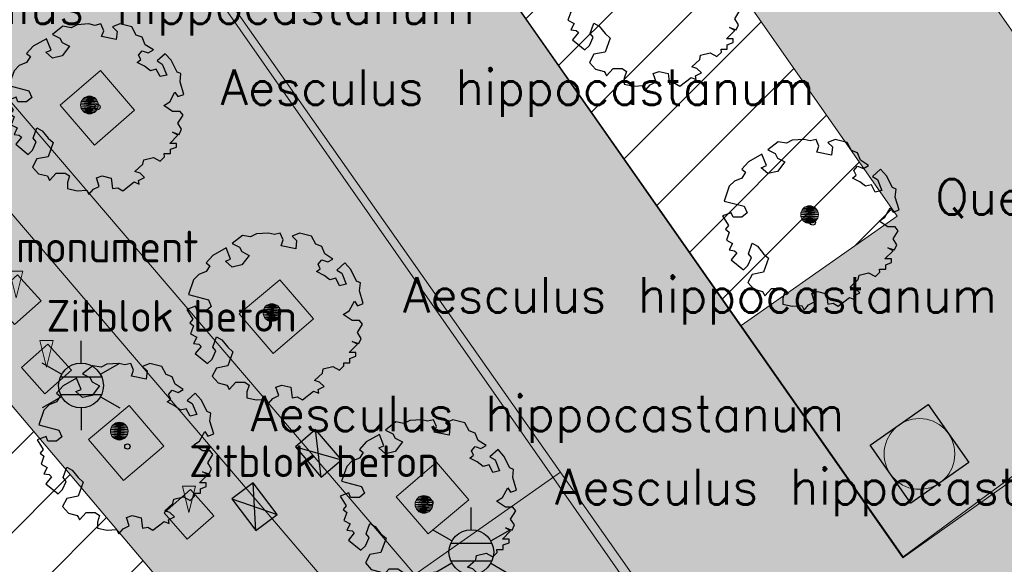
# Model space of a CAD drawing. Header units: metres. Extents: x 102852 to 107197, y 385458 to 392889.
# Tile 17 of 50: x 106742 to 106769, y 392627 to 392642. Entities that reach past the tile are written whole.
import ezdxf
from ezdxf.enums import TextEntityAlignment as Align

# ---------------------------------------------------------------- set-up
doc = ezdxf.new("R2010")
doc.units = ezdxf.units.M
for name, color, linetype, lineweight in [('0-BEBOUWING', 7, 'Continuous', 30), ('0-GRAS OM SPORTVELDEN', 2, 'Continuous', 30), ('0-VERHARDING', 5, 'Continuous', 30), ('B-WE-GR-BOOM-S', 90, 'Continuous', 30), ('B-WE-GR-GROND-S', 32, 'Continuous', 30), ('B-WE-IE-GEBOUW-G', 10, 'Continuous', 0), ('B-WE-IE-OV-LICHTMAST-S', 40, 'Continuous', 30), ('B-WE-OG-TOPOGRAFIE_BEBOUWING-G', 8, 'Continuous', 13), ('B-WE-RI-HWA_KOLK_STRAATKOLK-S', 150, 'Continuous', 30), ('B-WE-RI-INSPECTIEPUT_ALGEMEEN-S', 7, 'Continuous', 30), ('B-WE-VH-KANTVERHARDING-G', 60, 'Continuous', 13), ('B-WE-VH-MATERIAALGRENS-G', 31, 'Continuous', 13), ('Bomen', 84, 'Continuous', 0), ('Boomsoort', 10, 'Continuous', 0), ('X-XX-AL-TEKST_ALGEMEEN-T', 1, 'Continuous', 13), ('X-XX-AL-VERWIJZING-S', 7, 'Continuous', 30)]:
    doc.layers.add(name, color=color, linetype=linetype, lineweight=lineweight)
doc.styles.add('NLCS-ISO', font='NLCS-ISO.ttf')
doc.styles.add('NLCS-ISO-M200-T25', font='NLCS-ISO.ttf', dxfattribs={"height": 0.5})
doc.styles.add('Style-txt', font='txt.shx')

# ---------------------------------------------------------------- blocks, each defined once
blk = doc.blocks.new('kadata_3')
at = {"layer": 'B-WE-OG-TOPOGRAFIE_BEBOUWING-G', "flags": 128}
for points in [[(106761.945, 392633.723), (106746.916, 392655.197)], [(106741.201, 392651.541), (106755.886, 392630.527)], [(106782.373, 392638.334), (106766.56, 392627.129)], [(106766.56, 392627.129), (106761.945, 392633.723)], [(106755.886, 392630.527), (106760.692, 392623.651), (106757.764, 392621.556), (106758.405, 392620.666), (106752.972, 392616.771), (106761.392, 392605.031)]]:
    blk.add_lwpolyline(points, dxfattribs=at)
blk = doc.blocks.new('opmerking')
at = {"layer": 'X-XX-AL-TEKST_ALGEMEEN-T'}
for p, q in [((-0.375, 1.5), (0, 0)), ((0.375, 1.5), (-0.375, 1.5)), ((0.375, 1.5), (0, 0))]:
    blk.add_line(p, q, dxfattribs=at)
blk = doc.blocks.new('opmerkingen_6')
at = {"layer": 'B-WE-GR-GROND-S'}
blk.add_blockref('opmerking', (0, 0), dxfattribs=at)
at = {"layer": 'X-XX-AL-TEKST_ALGEMEEN-T', "color": 7, "style": 'NLCS-ISO-M200-T25'}
blk.add_attdef('OPMERKINGEN', (0, 0), '', height=1.8, dxfattribs=at)
blk = doc.blocks.new('B-SIE-WEG_LICHTMAST-SO_8')
at = {"ltscale": 0.1}
for p, q in [((0, 1.266), (0, 2.531)), ((-1.096, 0.633), (-2.192, 1.266)), ((1.096, 0.633), (2.192, 1.266)), ((-1.096, -0.633), (-2.192, -1.266)), ((1.096, -0.633), (2.192, -1.266)), ((0, -1.266), (0, -2.531))]:
    blk.add_line(p, q, dxfattribs=at)
at = {"flags": 128}
for points in [[(-1.163, 0.5), (1.163, 0.5)], [(-1.163, -0.5), (1.163, -0.5)]]:
    blk.add_lwpolyline(points, dxfattribs=at)
at = {"ltscale": 0.1}
blk.add_circle((0, 0), 1.266, dxfattribs=at)
at = {"style": 'NLCS-ISO'}
blk.add_attdef('TYPE', text='', height=1.8, dxfattribs=at).set_placement((0, 2.531), align=Align.BOTTOM_CENTER)
blk = doc.blocks.new('SGR-BOOM_06_11')
at = {"linetype": 'Continuous', "flags": 128}
blk.add_lwpolyline([(2.698, 3.52), (2.53, 3.939), (2.197, 4.064), (1.945, 4.524), (1.273, 4.692), (0.855, 4.524), (1.108, 4.273), (1.064, 3.812), (0.228, 3.98), (0.352, 4.315), (0.184, 4.692), (-0.15, 4.609), (-0.486, 4.692), (-1.155, 4.65), (-1.491, 4.483), (-1.952, 4.565), (-2.539, 4.105), (-2.12, 3.896), (-1.994, 3.644), (-1.575, 3.435), (-1.994, 2.89), (-2.539, 2.766), (-2.915, 3.099), (-2.62, 3.217), (-2.873, 3.855), (-3.628, 3.435), (-4.004, 3.016), (-3.794, 2.848), (-4.004, 2.514), (-4.425, 2.346), (-4.717, 2.054), (-5.01, 1.214), (-3.88, 0.921), (-3.712, 0.544), (-4.004, 0.293), (-4.507, 0.293), (-4.602, 0.556), (-5.093, 0.376), (-4.758, -0.168), (-4.925, -0.377), (-4.717, -0.545), (-4.884, -1.006), (-4.532, -1.182), (-4.717, -1.551), (-4.424, -1.592), (-4.293, -1.707), (-4.619, -2.107), (-3.921, -2.682), (-3.668, -2.431), (-3.46, -1.97), (-3.627, -1.761), (-3.419, -1.174), (-3.124, -1.342), (-2.788, -1.761), (-2.496, -2.01), (-2.788, -2.808), (-3.419, -2.932), (-3.668, -3.394), (-3.333, -3.771), (-2.832, -3.897), (-2.769, -4.022), (-2.706, -4.148), (-2.328, -3.729), (-1.826, -3.729), (-1.575, -3.897), (-1.699, -4.273), (-1.699, -4.609), (-1.154, -4.736), (-0.61, -4.692), (-0.486, -4.945), (-0.233, -4.65), (0.101, -4.483), (-0.059, -4.007), (0.269, -3.896), (0.773, -4.023), (0.856, -4.609), (1.149, -4.565), (1.442, -4.736), (2.071, -4.232), (2.365, -4.356), (2.322, -4.147), (2.657, -3.98), (2.406, -3.728), (2.113, -3.644), (2.574, -3.226), (2.615, -2.975), (3.16, -2.848), (3.538, -3.058), (3.787, -2.807), (3.77, -2.633), (4.123, -2.633), (4.123, -2.387), (4.459, -2.263), (4.459, -2.054), (4.082, -2.054), (4.543, -1.591), (4.25, -1.425), (4.627, -1.55), (4.752, -1.257), (4.543, -0.921), (4.835, -0.461), (4.668, -0.252), (4.25, -0.252), (3.746, 0.085), (4.082, 0.294), (4.375, 0.838), (4.543, 0.589), (4.876, 0.713), (4.667, 1.425), (4.711, 1.886), (4.5, 1.97), (4.164, 2.64), (3.828, 3.013), (3.374, 2.604), (3.663, 2.431), (3.914, 1.802), (3.537, 1.718), (3.327, 2.136), (2.991, 2.054), (2.657, 2.305), (2.238, 2.514), (2.447, 2.682), (2.321, 2.932), (2.53, 3.184), (2.866, 3.059), (3.159, 3.227)], close=True, dxfattribs=at)
blk.add_circle((0, 0), 0.15)
at = {"style": 'NLCS-ISO-M200-T25'}
blk.add_attdef('TYPE', (0, 0), '', height=1.8, dxfattribs=at)
blk = doc.blocks.new('Straatkolk 300x450')
at = {"layer": 'B-WE-RI-HWA_KOLK_STRAATKOLK-S'}
for p, q in [((-1.125, -0.75), (1.125, 0.75)), ((1.125, -0.75), (-1.125, 0.75))]:
    blk.add_line(p, q, dxfattribs=at)
blk.add_3dface([(-1.125, -0.75), (1.125, -0.75), (1.125, 0.75), (-1.125, 0.75)], dxfattribs=at)
blk = doc.blocks.new('B-SRI-PUT_VWA-SO')
at = {"lineweight": 0}
blk.add_circle((0, 0), 2, dxfattribs=at)
blk.add_3dface([(-2, 2), (2, 2), (2, -2), (-2, -2)])
blk.add_3dface([(2, -2), (2, 2), (-2, 2), (-2, -2)], dxfattribs=at)
blk = doc.blocks.new('opmerkingen_6_2')
at = {"layer": 'B-WE-GR-GROND-S'}
blk.add_blockref('opmerking', (0, 0), dxfattribs=at)
at = {"layer": 'X-XX-AL-TEKST_ALGEMEEN-T', "color": 7, "style": 'NLCS-ISO-M200-T25'}
blk.add_attdef('OPMERKINGEN', (0, 0), '', height=1.8, dxfattribs=at)
blk = doc.blocks.new('opmerkingen_6_2_1')
at = {"layer": 'B-WE-GR-GROND-S'}
blk.add_blockref('opmerking', (0, 0), dxfattribs=at)
at = {"layer": 'X-XX-AL-TEKST_ALGEMEEN-T', "color": 7, "style": 'NLCS-ISO-M200-T25'}
blk.add_attdef('OPMERKINGEN', (0, 0), '', height=1.8, dxfattribs=at)
blk = doc.blocks.new('MPOLYGON_113')
at = {"layer": 'Bomen', "flags": 128}
for points in [[(106763.693, 392636.922), (106763.679, 392636.876), (106764.169, 392636.876)], [(106763.716, 392636.966), (106763.693, 392636.922), (106764.155, 392636.922)], [(106763.693, 392636.922), (106764.155, 392636.922), (106764.169, 392636.876)], [(106763.747, 392637.004), (106763.716, 392636.966), (106764.132, 392636.966)], [(106763.716, 392636.966), (106764.132, 392636.966), (106764.155, 392636.922)], [(106763.785, 392637.035), (106763.747, 392637.004), (106764.101, 392637.004)], [(106763.747, 392637.004), (106764.101, 392637.004), (106764.132, 392636.966)], [(106763.828, 392637.058), (106763.785, 392637.035), (106764.063, 392637.035)], [(106763.785, 392637.035), (106764.063, 392637.035), (106764.101, 392637.004)], [(106763.875, 392637.072), (106763.828, 392637.058), (106764.02, 392637.058)], [(106763.828, 392637.058), (106764.02, 392637.058), (106764.063, 392637.035)], [(106763.924, 392637.077), (106763.875, 392637.072), (106763.973, 392637.072)], [(106763.875, 392637.072), (106763.973, 392637.072), (106764.02, 392637.058)], [(106763.679, 392636.876), (106763.674, 392636.827), (106764.174, 392636.827)], [(106763.674, 392636.827), (106763.679, 392636.778), (106764.169, 392636.778)], [(106763.674, 392636.827), (106764.174, 392636.827), (106764.169, 392636.778)], [(106763.679, 392636.876), (106764.169, 392636.876), (106764.174, 392636.827)], [(106763.679, 392636.778), (106763.693, 392636.731), (106764.155, 392636.731)], [(106763.679, 392636.778), (106764.169, 392636.778), (106764.155, 392636.731)], [(106763.693, 392636.731), (106763.716, 392636.688), (106764.132, 392636.688)], [(106763.693, 392636.731), (106764.155, 392636.731), (106764.132, 392636.688)], [(106763.716, 392636.688), (106763.747, 392636.65), (106764.101, 392636.65)], [(106763.716, 392636.688), (106764.132, 392636.688), (106764.101, 392636.65)], [(106763.747, 392636.65), (106763.785, 392636.619), (106764.063, 392636.619)], [(106763.747, 392636.65), (106764.101, 392636.65), (106764.063, 392636.619)], [(106763.785, 392636.619), (106763.828, 392636.596), (106764.02, 392636.596)], [(106763.785, 392636.619), (106764.063, 392636.619), (106764.02, 392636.596)], [(106763.828, 392636.596), (106763.875, 392636.582), (106763.973, 392636.582)], [(106763.828, 392636.596), (106764.02, 392636.596), (106763.973, 392636.582)], [(106763.875, 392636.582), (106763.973, 392636.582), (106763.924, 392636.577)]]:
    blk.add_lwpolyline(points, close=True, dxfattribs=at)
at = {"layer": 'Bomen', "color": 74, "true_color": 0x55aa00, "flags": 128}
for points in [[(106763.679, 392636.876), (106763.693, 392636.922)], [(106763.693, 392636.922), (106763.716, 392636.966)], [(106763.716, 392636.966), (106763.747, 392637.004)], [(106763.747, 392637.004), (106763.785, 392637.035)], [(106763.785, 392637.035), (106763.828, 392637.058)], [(106763.828, 392637.058), (106763.875, 392637.072)], [(106763.875, 392637.072), (106763.924, 392637.077)], [(106763.924, 392637.077), (106763.973, 392637.072)], [(106763.973, 392637.072), (106764.02, 392637.058)], [(106764.02, 392637.058), (106764.063, 392637.035)], [(106764.063, 392637.035), (106764.101, 392637.004)], [(106764.101, 392637.004), (106764.132, 392636.966)], [(106764.132, 392636.966), (106764.155, 392636.922)], [(106764.155, 392636.922), (106764.169, 392636.876)], [(106763.674, 392636.827), (106763.679, 392636.876)], [(106763.679, 392636.778), (106763.674, 392636.827)], [(106763.693, 392636.731), (106763.679, 392636.778)], [(106763.716, 392636.688), (106763.693, 392636.731)], [(106763.747, 392636.65), (106763.716, 392636.688)], [(106763.785, 392636.619), (106763.747, 392636.65)], [(106764.101, 392636.65), (106764.063, 392636.619)], [(106764.132, 392636.688), (106764.101, 392636.65)], [(106764.155, 392636.731), (106764.132, 392636.688)], [(106764.169, 392636.778), (106764.155, 392636.731)], [(106764.169, 392636.876), (106764.174, 392636.827)], [(106764.174, 392636.827), (106764.169, 392636.778)], [(106763.828, 392636.596), (106763.785, 392636.619)], [(106763.875, 392636.582), (106763.828, 392636.596)], [(106763.924, 392636.577), (106763.875, 392636.582)], [(106763.973, 392636.582), (106763.924, 392636.577)], [(106764.02, 392636.596), (106763.973, 392636.582)], [(106764.063, 392636.619), (106764.02, 392636.596)]]:
    blk.add_lwpolyline(points, dxfattribs=at)
at = {"layer": 'Bomen'}
for points in [[(106763.693, 392636.922), (106763.679, 392636.876), (106764.169, 392636.876)], [(106763.716, 392636.966), (106763.693, 392636.922), (106764.155, 392636.922)], [(106763.693, 392636.922), (106764.155, 392636.922), (106764.169, 392636.876)], [(106763.747, 392637.004), (106763.716, 392636.966), (106764.132, 392636.966)], [(106763.716, 392636.966), (106764.132, 392636.966), (106764.155, 392636.922)], [(106763.785, 392637.035), (106763.747, 392637.004), (106764.101, 392637.004)], [(106763.747, 392637.004), (106764.101, 392637.004), (106764.132, 392636.966)], [(106763.828, 392637.058), (106763.785, 392637.035), (106764.063, 392637.035)], [(106763.785, 392637.035), (106764.063, 392637.035), (106764.101, 392637.004)], [(106763.875, 392637.072), (106763.828, 392637.058), (106764.02, 392637.058)], [(106763.828, 392637.058), (106764.02, 392637.058), (106764.063, 392637.035)], [(106763.924, 392637.077), (106763.875, 392637.072), (106763.973, 392637.072)], [(106763.875, 392637.072), (106763.973, 392637.072), (106764.02, 392637.058)], [(106763.679, 392636.876), (106763.674, 392636.827), (106764.174, 392636.827)], [(106763.679, 392636.876), (106764.169, 392636.876), (106764.174, 392636.827)]]:
    blk.add_solid(points, dxfattribs=at)
at = {"layer": 'Bomen', "extrusion": (0, 0, -1)}
for points in [[(-106763.674, 392636.827), (-106763.679, 392636.778), (-106764.169, 392636.778)], [(-106763.674, 392636.827), (-106764.174, 392636.827), (-106764.169, 392636.778)], [(-106763.679, 392636.778), (-106763.693, 392636.731), (-106764.155, 392636.731)], [(-106763.679, 392636.778), (-106764.169, 392636.778), (-106764.155, 392636.731)], [(-106763.693, 392636.731), (-106763.716, 392636.688), (-106764.132, 392636.688)], [(-106763.693, 392636.731), (-106764.155, 392636.731), (-106764.132, 392636.688)], [(-106763.716, 392636.688), (-106763.747, 392636.65), (-106764.101, 392636.65)], [(-106763.716, 392636.688), (-106764.132, 392636.688), (-106764.101, 392636.65)], [(-106763.747, 392636.65), (-106763.785, 392636.619), (-106764.063, 392636.619)], [(-106763.747, 392636.65), (-106764.101, 392636.65), (-106764.063, 392636.619)], [(-106763.785, 392636.619), (-106763.828, 392636.596), (-106764.02, 392636.596)], [(-106763.785, 392636.619), (-106764.063, 392636.619), (-106764.02, 392636.596)], [(-106763.828, 392636.596), (-106763.875, 392636.582), (-106763.973, 392636.582)], [(-106763.828, 392636.596), (-106764.02, 392636.596), (-106763.973, 392636.582)], [(-106763.875, 392636.582), (-106763.973, 392636.582), (-106763.924, 392636.577)]]:
    blk.add_solid(points, dxfattribs=at)
blk = doc.blocks.new('MPOLYGON_198')
at = {"layer": 'Bomen', "flags": 128}
for points in [[(106743.342, 392640.02), (106743.328, 392639.973), (106743.818, 392639.973)], [(106743.365, 392640.063), (106743.342, 392640.02), (106743.804, 392640.02)], [(106743.342, 392640.02), (106743.804, 392640.02), (106743.818, 392639.973)], [(106743.396, 392640.101), (106743.365, 392640.063), (106743.781, 392640.063)], [(106743.365, 392640.063), (106743.781, 392640.063), (106743.804, 392640.02)], [(106743.434, 392640.132), (106743.396, 392640.101), (106743.75, 392640.101)], [(106743.396, 392640.101), (106743.75, 392640.101), (106743.781, 392640.063)], [(106743.478, 392640.155), (106743.434, 392640.132), (106743.712, 392640.132)], [(106743.434, 392640.132), (106743.712, 392640.132), (106743.75, 392640.101)], [(106743.524, 392640.17), (106743.478, 392640.155), (106743.669, 392640.155)], [(106743.478, 392640.155), (106743.669, 392640.155), (106743.712, 392640.132)], [(106743.573, 392640.175), (106743.524, 392640.17), (106743.622, 392640.17)], [(106743.524, 392640.17), (106743.622, 392640.17), (106743.669, 392640.155)], [(106743.328, 392639.973), (106743.323, 392639.925), (106743.823, 392639.925)], [(106743.323, 392639.925), (106743.328, 392639.876), (106743.818, 392639.876)], [(106743.323, 392639.925), (106743.823, 392639.925), (106743.818, 392639.876)], [(106743.328, 392639.973), (106743.818, 392639.973), (106743.823, 392639.925)], [(106743.328, 392639.876), (106743.342, 392639.829), (106743.804, 392639.829)], [(106743.328, 392639.876), (106743.818, 392639.876), (106743.804, 392639.829)], [(106743.342, 392639.829), (106743.365, 392639.786), (106743.781, 392639.786)], [(106743.342, 392639.829), (106743.804, 392639.829), (106743.781, 392639.786)], [(106743.365, 392639.786), (106743.396, 392639.748), (106743.75, 392639.748)], [(106743.365, 392639.786), (106743.781, 392639.786), (106743.75, 392639.748)], [(106743.396, 392639.748), (106743.434, 392639.717), (106743.712, 392639.717)], [(106743.396, 392639.748), (106743.75, 392639.748), (106743.712, 392639.717)], [(106743.434, 392639.717), (106743.478, 392639.694), (106743.669, 392639.694)], [(106743.434, 392639.717), (106743.712, 392639.717), (106743.669, 392639.694)], [(106743.478, 392639.694), (106743.524, 392639.679), (106743.622, 392639.679)], [(106743.478, 392639.694), (106743.669, 392639.694), (106743.622, 392639.679)], [(106743.524, 392639.679), (106743.622, 392639.679), (106743.573, 392639.675)]]:
    blk.add_lwpolyline(points, close=True, dxfattribs=at)
at = {"layer": 'Bomen', "color": 74, "true_color": 0x55aa00, "flags": 128}
for points in [[(106743.328, 392639.973), (106743.342, 392640.02)], [(106743.342, 392640.02), (106743.365, 392640.063)], [(106743.365, 392640.063), (106743.396, 392640.101)], [(106743.396, 392640.101), (106743.434, 392640.132)], [(106743.434, 392640.132), (106743.478, 392640.155)], [(106743.478, 392640.155), (106743.524, 392640.17)], [(106743.524, 392640.17), (106743.573, 392640.175)], [(106743.573, 392640.175), (106743.622, 392640.17)], [(106743.622, 392640.17), (106743.669, 392640.155)], [(106743.669, 392640.155), (106743.712, 392640.132)], [(106743.712, 392640.132), (106743.75, 392640.101)], [(106743.75, 392640.101), (106743.781, 392640.063)], [(106743.781, 392640.063), (106743.804, 392640.02)], [(106743.804, 392640.02), (106743.818, 392639.973)], [(106743.323, 392639.925), (106743.328, 392639.973)], [(106743.328, 392639.876), (106743.323, 392639.925)], [(106743.342, 392639.829), (106743.328, 392639.876)], [(106743.365, 392639.786), (106743.342, 392639.829)], [(106743.396, 392639.748), (106743.365, 392639.786)], [(106743.434, 392639.717), (106743.396, 392639.748)], [(106743.478, 392639.694), (106743.434, 392639.717)], [(106743.712, 392639.717), (106743.669, 392639.694)], [(106743.75, 392639.748), (106743.712, 392639.717)], [(106743.781, 392639.786), (106743.75, 392639.748)], [(106743.804, 392639.829), (106743.781, 392639.786)], [(106743.818, 392639.876), (106743.804, 392639.829)], [(106743.818, 392639.973), (106743.823, 392639.925)], [(106743.823, 392639.925), (106743.818, 392639.876)], [(106743.524, 392639.679), (106743.478, 392639.694)], [(106743.573, 392639.675), (106743.524, 392639.679)], [(106743.622, 392639.679), (106743.573, 392639.675)], [(106743.669, 392639.694), (106743.622, 392639.679)]]:
    blk.add_lwpolyline(points, dxfattribs=at)
at = {"layer": 'Bomen'}
for points in [[(106743.342, 392640.02), (106743.328, 392639.973), (106743.818, 392639.973)], [(106743.365, 392640.063), (106743.342, 392640.02), (106743.804, 392640.02)], [(106743.342, 392640.02), (106743.804, 392640.02), (106743.818, 392639.973)], [(106743.396, 392640.101), (106743.365, 392640.063), (106743.781, 392640.063)], [(106743.365, 392640.063), (106743.781, 392640.063), (106743.804, 392640.02)], [(106743.434, 392640.132), (106743.396, 392640.101), (106743.75, 392640.101)], [(106743.396, 392640.101), (106743.75, 392640.101), (106743.781, 392640.063)], [(106743.478, 392640.155), (106743.434, 392640.132), (106743.712, 392640.132)], [(106743.434, 392640.132), (106743.712, 392640.132), (106743.75, 392640.101)], [(106743.524, 392640.17), (106743.478, 392640.155), (106743.669, 392640.155)], [(106743.478, 392640.155), (106743.669, 392640.155), (106743.712, 392640.132)], [(106743.573, 392640.175), (106743.524, 392640.17), (106743.622, 392640.17)], [(106743.524, 392640.17), (106743.622, 392640.17), (106743.669, 392640.155)], [(106743.328, 392639.973), (106743.323, 392639.925), (106743.823, 392639.925)], [(106743.328, 392639.973), (106743.818, 392639.973), (106743.823, 392639.925)]]:
    blk.add_solid(points, dxfattribs=at)
at = {"layer": 'Bomen', "extrusion": (0, 0, -1)}
for points in [[(-106743.323, 392639.925), (-106743.328, 392639.876), (-106743.818, 392639.876)], [(-106743.323, 392639.925), (-106743.823, 392639.925), (-106743.818, 392639.876)], [(-106743.328, 392639.876), (-106743.342, 392639.829), (-106743.804, 392639.829)], [(-106743.328, 392639.876), (-106743.818, 392639.876), (-106743.804, 392639.829)], [(-106743.342, 392639.829), (-106743.365, 392639.786), (-106743.781, 392639.786)], [(-106743.342, 392639.829), (-106743.804, 392639.829), (-106743.781, 392639.786)], [(-106743.365, 392639.786), (-106743.396, 392639.748), (-106743.75, 392639.748)], [(-106743.365, 392639.786), (-106743.781, 392639.786), (-106743.75, 392639.748)], [(-106743.396, 392639.748), (-106743.434, 392639.717), (-106743.712, 392639.717)], [(-106743.396, 392639.748), (-106743.75, 392639.748), (-106743.712, 392639.717)], [(-106743.434, 392639.717), (-106743.478, 392639.694), (-106743.669, 392639.694)], [(-106743.434, 392639.717), (-106743.712, 392639.717), (-106743.669, 392639.694)], [(-106743.478, 392639.694), (-106743.524, 392639.679), (-106743.622, 392639.679)], [(-106743.478, 392639.694), (-106743.669, 392639.694), (-106743.622, 392639.679)], [(-106743.524, 392639.679), (-106743.622, 392639.679), (-106743.573, 392639.675)]]:
    blk.add_solid(points, dxfattribs=at)
blk = doc.blocks.new('MPOLYGON_199')
at = {"layer": 'Bomen', "flags": 128}
for points in [[(106744.186, 392630.804), (106744.172, 392630.758), (106744.662, 392630.758)], [(106744.209, 392630.848), (106744.186, 392630.804), (106744.648, 392630.804)], [(106744.186, 392630.804), (106744.648, 392630.804), (106744.662, 392630.758)], [(106744.24, 392630.886), (106744.209, 392630.848), (106744.625, 392630.848)], [(106744.209, 392630.848), (106744.625, 392630.848), (106744.648, 392630.804)], [(106744.278, 392630.917), (106744.24, 392630.886), (106744.594, 392630.886)], [(106744.24, 392630.886), (106744.594, 392630.886), (106744.625, 392630.848)], [(106744.322, 392630.94), (106744.278, 392630.917), (106744.556, 392630.917)], [(106744.278, 392630.917), (106744.556, 392630.917), (106744.594, 392630.886)], [(106744.368, 392630.954), (106744.322, 392630.94), (106744.513, 392630.94)], [(106744.322, 392630.94), (106744.513, 392630.94), (106744.556, 392630.917)], [(106744.417, 392630.959), (106744.368, 392630.954), (106744.466, 392630.954)], [(106744.368, 392630.954), (106744.466, 392630.954), (106744.513, 392630.94)], [(106744.172, 392630.758), (106744.167, 392630.709), (106744.667, 392630.709)], [(106744.167, 392630.709), (106744.172, 392630.66), (106744.662, 392630.66)], [(106744.167, 392630.709), (106744.667, 392630.709), (106744.662, 392630.66)], [(106744.172, 392630.758), (106744.662, 392630.758), (106744.667, 392630.709)], [(106744.172, 392630.66), (106744.186, 392630.613), (106744.648, 392630.613)], [(106744.172, 392630.66), (106744.662, 392630.66), (106744.648, 392630.613)], [(106744.186, 392630.613), (106744.209, 392630.57), (106744.625, 392630.57)], [(106744.186, 392630.613), (106744.648, 392630.613), (106744.625, 392630.57)], [(106744.209, 392630.57), (106744.24, 392630.532), (106744.594, 392630.532)], [(106744.209, 392630.57), (106744.625, 392630.57), (106744.594, 392630.532)], [(106744.24, 392630.532), (106744.278, 392630.501), (106744.556, 392630.501)], [(106744.24, 392630.532), (106744.594, 392630.532), (106744.556, 392630.501)], [(106744.278, 392630.501), (106744.322, 392630.478), (106744.513, 392630.478)], [(106744.278, 392630.501), (106744.556, 392630.501), (106744.513, 392630.478)], [(106744.322, 392630.478), (106744.368, 392630.464), (106744.466, 392630.464)], [(106744.322, 392630.478), (106744.513, 392630.478), (106744.466, 392630.464)], [(106744.368, 392630.464), (106744.466, 392630.464), (106744.417, 392630.459)]]:
    blk.add_lwpolyline(points, close=True, dxfattribs=at)
at = {"layer": 'Bomen', "color": 74, "true_color": 0x55aa00, "flags": 128}
for points in [[(106744.172, 392630.758), (106744.186, 392630.804)], [(106744.186, 392630.804), (106744.209, 392630.848)], [(106744.209, 392630.848), (106744.24, 392630.886)], [(106744.24, 392630.886), (106744.278, 392630.917)], [(106744.278, 392630.917), (106744.322, 392630.94)], [(106744.322, 392630.94), (106744.368, 392630.954)], [(106744.368, 392630.954), (106744.417, 392630.959)], [(106744.417, 392630.959), (106744.466, 392630.954)], [(106744.466, 392630.954), (106744.513, 392630.94)], [(106744.513, 392630.94), (106744.556, 392630.917)], [(106744.556, 392630.917), (106744.594, 392630.886)], [(106744.594, 392630.886), (106744.625, 392630.848)], [(106744.625, 392630.848), (106744.648, 392630.804)], [(106744.648, 392630.804), (106744.662, 392630.758)], [(106744.167, 392630.709), (106744.172, 392630.758)], [(106744.172, 392630.66), (106744.167, 392630.709)], [(106744.186, 392630.613), (106744.172, 392630.66)], [(106744.209, 392630.57), (106744.186, 392630.613)], [(106744.24, 392630.532), (106744.209, 392630.57)], [(106744.278, 392630.501), (106744.24, 392630.532)], [(106744.594, 392630.532), (106744.556, 392630.501)], [(106744.625, 392630.57), (106744.594, 392630.532)], [(106744.648, 392630.613), (106744.625, 392630.57)], [(106744.662, 392630.66), (106744.648, 392630.613)], [(106744.662, 392630.758), (106744.667, 392630.709)], [(106744.667, 392630.709), (106744.662, 392630.66)], [(106744.322, 392630.478), (106744.278, 392630.501)], [(106744.368, 392630.464), (106744.322, 392630.478)], [(106744.417, 392630.459), (106744.368, 392630.464)], [(106744.466, 392630.464), (106744.417, 392630.459)], [(106744.513, 392630.478), (106744.466, 392630.464)], [(106744.556, 392630.501), (106744.513, 392630.478)]]:
    blk.add_lwpolyline(points, dxfattribs=at)
at = {"layer": 'Bomen'}
for points in [[(106744.186, 392630.804), (106744.172, 392630.758), (106744.662, 392630.758)], [(106744.209, 392630.848), (106744.186, 392630.804), (106744.648, 392630.804)], [(106744.186, 392630.804), (106744.648, 392630.804), (106744.662, 392630.758)], [(106744.24, 392630.886), (106744.209, 392630.848), (106744.625, 392630.848)], [(106744.209, 392630.848), (106744.625, 392630.848), (106744.648, 392630.804)], [(106744.278, 392630.917), (106744.24, 392630.886), (106744.594, 392630.886)], [(106744.24, 392630.886), (106744.594, 392630.886), (106744.625, 392630.848)], [(106744.322, 392630.94), (106744.278, 392630.917), (106744.556, 392630.917)], [(106744.278, 392630.917), (106744.556, 392630.917), (106744.594, 392630.886)], [(106744.368, 392630.954), (106744.322, 392630.94), (106744.513, 392630.94)], [(106744.322, 392630.94), (106744.513, 392630.94), (106744.556, 392630.917)], [(106744.417, 392630.959), (106744.368, 392630.954), (106744.466, 392630.954)], [(106744.368, 392630.954), (106744.466, 392630.954), (106744.513, 392630.94)], [(106744.172, 392630.758), (106744.167, 392630.709), (106744.667, 392630.709)], [(106744.172, 392630.758), (106744.662, 392630.758), (106744.667, 392630.709)]]:
    blk.add_solid(points, dxfattribs=at)
at = {"layer": 'Bomen', "extrusion": (0, 0, -1)}
for points in [[(-106744.167, 392630.709), (-106744.172, 392630.66), (-106744.662, 392630.66)], [(-106744.167, 392630.709), (-106744.667, 392630.709), (-106744.662, 392630.66)], [(-106744.172, 392630.66), (-106744.186, 392630.613), (-106744.648, 392630.613)], [(-106744.172, 392630.66), (-106744.662, 392630.66), (-106744.648, 392630.613)], [(-106744.186, 392630.613), (-106744.209, 392630.57), (-106744.625, 392630.57)], [(-106744.186, 392630.613), (-106744.648, 392630.613), (-106744.625, 392630.57)], [(-106744.209, 392630.57), (-106744.24, 392630.532), (-106744.594, 392630.532)], [(-106744.209, 392630.57), (-106744.625, 392630.57), (-106744.594, 392630.532)], [(-106744.24, 392630.532), (-106744.278, 392630.501), (-106744.556, 392630.501)], [(-106744.24, 392630.532), (-106744.594, 392630.532), (-106744.556, 392630.501)], [(-106744.278, 392630.501), (-106744.322, 392630.478), (-106744.513, 392630.478)], [(-106744.278, 392630.501), (-106744.556, 392630.501), (-106744.513, 392630.478)], [(-106744.322, 392630.478), (-106744.368, 392630.464), (-106744.466, 392630.464)], [(-106744.322, 392630.478), (-106744.513, 392630.478), (-106744.466, 392630.464)], [(-106744.368, 392630.464), (-106744.466, 392630.464), (-106744.417, 392630.459)]]:
    blk.add_solid(points, dxfattribs=at)
blk = doc.blocks.new('MPOLYGON_200')
at = {"layer": 'Bomen', "flags": 128}
for points in [[(106748.498, 392634.156), (106748.484, 392634.109), (106748.974, 392634.109)], [(106748.521, 392634.199), (106748.498, 392634.156), (106748.96, 392634.156)], [(106748.498, 392634.156), (106748.96, 392634.156), (106748.974, 392634.109)], [(106748.552, 392634.237), (106748.521, 392634.199), (106748.937, 392634.199)], [(106748.521, 392634.199), (106748.937, 392634.199), (106748.96, 392634.156)], [(106748.59, 392634.268), (106748.552, 392634.237), (106748.906, 392634.237)], [(106748.552, 392634.237), (106748.906, 392634.237), (106748.937, 392634.199)], [(106748.633, 392634.291), (106748.59, 392634.268), (106748.868, 392634.268)], [(106748.59, 392634.268), (106748.868, 392634.268), (106748.906, 392634.237)], [(106748.68, 392634.305), (106748.633, 392634.291), (106748.825, 392634.291)], [(106748.633, 392634.291), (106748.825, 392634.291), (106748.868, 392634.268)], [(106748.729, 392634.31), (106748.68, 392634.305), (106748.778, 392634.305)], [(106748.68, 392634.305), (106748.778, 392634.305), (106748.825, 392634.291)], [(106748.484, 392634.109), (106748.479, 392634.06), (106748.979, 392634.06)], [(106748.479, 392634.06), (106748.484, 392634.011), (106748.974, 392634.011)], [(106748.479, 392634.06), (106748.979, 392634.06), (106748.974, 392634.011)], [(106748.484, 392634.109), (106748.974, 392634.109), (106748.979, 392634.06)], [(106748.484, 392634.011), (106748.498, 392633.965), (106748.96, 392633.965)], [(106748.484, 392634.011), (106748.974, 392634.011), (106748.96, 392633.965)], [(106748.498, 392633.965), (106748.521, 392633.921), (106748.937, 392633.921)], [(106748.498, 392633.965), (106748.96, 392633.965), (106748.937, 392633.921)], [(106748.521, 392633.921), (106748.552, 392633.883), (106748.906, 392633.883)], [(106748.521, 392633.921), (106748.937, 392633.921), (106748.906, 392633.883)], [(106748.552, 392633.883), (106748.59, 392633.852), (106748.868, 392633.852)], [(106748.552, 392633.883), (106748.906, 392633.883), (106748.868, 392633.852)], [(106748.59, 392633.852), (106748.633, 392633.829), (106748.825, 392633.829)], [(106748.59, 392633.852), (106748.868, 392633.852), (106748.825, 392633.829)], [(106748.633, 392633.829), (106748.68, 392633.815), (106748.778, 392633.815)], [(106748.633, 392633.829), (106748.825, 392633.829), (106748.778, 392633.815)], [(106748.68, 392633.815), (106748.778, 392633.815), (106748.729, 392633.81)]]:
    blk.add_lwpolyline(points, close=True, dxfattribs=at)
at = {"layer": 'Bomen', "color": 74, "true_color": 0x55aa00, "flags": 128}
for points in [[(106748.484, 392634.109), (106748.498, 392634.156)], [(106748.498, 392634.156), (106748.521, 392634.199)], [(106748.521, 392634.199), (106748.552, 392634.237)], [(106748.552, 392634.237), (106748.59, 392634.268)], [(106748.59, 392634.268), (106748.633, 392634.291)], [(106748.633, 392634.291), (106748.68, 392634.305)], [(106748.68, 392634.305), (106748.729, 392634.31)], [(106748.729, 392634.31), (106748.778, 392634.305)], [(106748.778, 392634.305), (106748.825, 392634.291)], [(106748.825, 392634.291), (106748.868, 392634.268)], [(106748.868, 392634.268), (106748.906, 392634.237)], [(106748.906, 392634.237), (106748.937, 392634.199)], [(106748.937, 392634.199), (106748.96, 392634.156)], [(106748.96, 392634.156), (106748.974, 392634.109)], [(106748.479, 392634.06), (106748.484, 392634.109)], [(106748.484, 392634.011), (106748.479, 392634.06)], [(106748.498, 392633.965), (106748.484, 392634.011)], [(106748.521, 392633.921), (106748.498, 392633.965)], [(106748.552, 392633.883), (106748.521, 392633.921)], [(106748.59, 392633.852), (106748.552, 392633.883)], [(106748.906, 392633.883), (106748.868, 392633.852)], [(106748.937, 392633.921), (106748.906, 392633.883)], [(106748.96, 392633.965), (106748.937, 392633.921)], [(106748.974, 392634.011), (106748.96, 392633.965)], [(106748.974, 392634.109), (106748.979, 392634.06)], [(106748.979, 392634.06), (106748.974, 392634.011)], [(106748.633, 392633.829), (106748.59, 392633.852)], [(106748.68, 392633.815), (106748.633, 392633.829)], [(106748.729, 392633.81), (106748.68, 392633.815)], [(106748.778, 392633.815), (106748.729, 392633.81)], [(106748.825, 392633.829), (106748.778, 392633.815)], [(106748.868, 392633.852), (106748.825, 392633.829)]]:
    blk.add_lwpolyline(points, dxfattribs=at)
at = {"layer": 'Bomen'}
for points in [[(106748.498, 392634.156), (106748.484, 392634.109), (106748.974, 392634.109)], [(106748.521, 392634.199), (106748.498, 392634.156), (106748.96, 392634.156)], [(106748.498, 392634.156), (106748.96, 392634.156), (106748.974, 392634.109)], [(106748.552, 392634.237), (106748.521, 392634.199), (106748.937, 392634.199)], [(106748.521, 392634.199), (106748.937, 392634.199), (106748.96, 392634.156)], [(106748.59, 392634.268), (106748.552, 392634.237), (106748.906, 392634.237)], [(106748.552, 392634.237), (106748.906, 392634.237), (106748.937, 392634.199)], [(106748.633, 392634.291), (106748.59, 392634.268), (106748.868, 392634.268)], [(106748.59, 392634.268), (106748.868, 392634.268), (106748.906, 392634.237)], [(106748.68, 392634.305), (106748.633, 392634.291), (106748.825, 392634.291)], [(106748.633, 392634.291), (106748.825, 392634.291), (106748.868, 392634.268)], [(106748.729, 392634.31), (106748.68, 392634.305), (106748.778, 392634.305)], [(106748.68, 392634.305), (106748.778, 392634.305), (106748.825, 392634.291)], [(106748.484, 392634.109), (106748.479, 392634.06), (106748.979, 392634.06)], [(106748.484, 392634.109), (106748.974, 392634.109), (106748.979, 392634.06)]]:
    blk.add_solid(points, dxfattribs=at)
at = {"layer": 'Bomen', "extrusion": (0, 0, -1)}
for points in [[(-106748.479, 392634.06), (-106748.484, 392634.011), (-106748.974, 392634.011)], [(-106748.479, 392634.06), (-106748.979, 392634.06), (-106748.974, 392634.011)], [(-106748.484, 392634.011), (-106748.498, 392633.965), (-106748.96, 392633.965)], [(-106748.484, 392634.011), (-106748.974, 392634.011), (-106748.96, 392633.965)], [(-106748.498, 392633.965), (-106748.521, 392633.921), (-106748.937, 392633.921)], [(-106748.498, 392633.965), (-106748.96, 392633.965), (-106748.937, 392633.921)], [(-106748.521, 392633.921), (-106748.552, 392633.883), (-106748.906, 392633.883)], [(-106748.521, 392633.921), (-106748.937, 392633.921), (-106748.906, 392633.883)], [(-106748.552, 392633.883), (-106748.59, 392633.852), (-106748.868, 392633.852)], [(-106748.552, 392633.883), (-106748.906, 392633.883), (-106748.868, 392633.852)], [(-106748.59, 392633.852), (-106748.633, 392633.829), (-106748.825, 392633.829)], [(-106748.59, 392633.852), (-106748.868, 392633.852), (-106748.825, 392633.829)], [(-106748.633, 392633.829), (-106748.68, 392633.815), (-106748.778, 392633.815)], [(-106748.633, 392633.829), (-106748.825, 392633.829), (-106748.778, 392633.815)], [(-106748.68, 392633.815), (-106748.778, 392633.815), (-106748.729, 392633.81)]]:
    blk.add_solid(points, dxfattribs=at)
blk = doc.blocks.new('MPOLYGON_201')
at = {"layer": 'Bomen', "flags": 128}
for points in [[(106752.931, 392628.872), (106752.887, 392628.849), (106753.165, 392628.849)], [(106752.978, 392628.886), (106752.931, 392628.872), (106753.122, 392628.872)], [(106752.931, 392628.872), (106753.122, 392628.872), (106753.165, 392628.849)], [(106753.026, 392628.891), (106752.978, 392628.886), (106753.075, 392628.886)], [(106752.978, 392628.886), (106753.075, 392628.886), (106753.122, 392628.872)], [(106752.781, 392628.69), (106752.776, 392628.641), (106753.276, 392628.641)], [(106752.776, 392628.641), (106752.781, 392628.592), (106753.272, 392628.592)], [(106752.776, 392628.641), (106753.276, 392628.641), (106753.272, 392628.592)], [(106752.795, 392628.737), (106752.781, 392628.69), (106753.272, 392628.69)], [(106752.781, 392628.69), (106753.272, 392628.69), (106753.276, 392628.641)], [(106752.781, 392628.592), (106752.795, 392628.545), (106753.257, 392628.545)], [(106752.781, 392628.592), (106753.272, 392628.592), (106753.257, 392628.545)], [(106752.819, 392628.78), (106752.795, 392628.737), (106753.257, 392628.737)], [(106752.795, 392628.737), (106753.257, 392628.737), (106753.272, 392628.69)], [(106752.85, 392628.818), (106752.819, 392628.78), (106753.234, 392628.78)], [(106752.819, 392628.78), (106753.234, 392628.78), (106753.257, 392628.737)], [(106752.887, 392628.849), (106752.85, 392628.818), (106753.203, 392628.818)], [(106752.85, 392628.818), (106753.203, 392628.818), (106753.234, 392628.78)], [(106752.887, 392628.849), (106753.165, 392628.849), (106753.203, 392628.818)], [(106752.795, 392628.545), (106752.819, 392628.502), (106753.234, 392628.502)], [(106752.795, 392628.545), (106753.257, 392628.545), (106753.234, 392628.502)], [(106752.819, 392628.502), (106752.85, 392628.464), (106753.203, 392628.464)], [(106752.819, 392628.502), (106753.234, 392628.502), (106753.203, 392628.464)], [(106752.85, 392628.464), (106752.887, 392628.433), (106753.165, 392628.433)], [(106752.85, 392628.464), (106753.203, 392628.464), (106753.165, 392628.433)], [(106752.887, 392628.433), (106752.931, 392628.41), (106753.122, 392628.41)], [(106752.887, 392628.433), (106753.165, 392628.433), (106753.122, 392628.41)], [(106752.931, 392628.41), (106752.978, 392628.396), (106753.075, 392628.396)], [(106752.931, 392628.41), (106753.122, 392628.41), (106753.075, 392628.396)], [(106752.978, 392628.396), (106753.075, 392628.396), (106753.026, 392628.391)]]:
    blk.add_lwpolyline(points, close=True, dxfattribs=at)
at = {"layer": 'Bomen', "color": 74, "true_color": 0x55aa00, "flags": 128}
for points in [[(106752.887, 392628.849), (106752.931, 392628.872)], [(106752.931, 392628.872), (106752.978, 392628.886)], [(106752.978, 392628.886), (106753.026, 392628.891)], [(106753.026, 392628.891), (106753.075, 392628.886)], [(106753.075, 392628.886), (106753.122, 392628.872)], [(106753.122, 392628.872), (106753.165, 392628.849)], [(106752.776, 392628.641), (106752.781, 392628.69)], [(106752.781, 392628.592), (106752.776, 392628.641)], [(106752.781, 392628.69), (106752.795, 392628.737)], [(106752.795, 392628.545), (106752.781, 392628.592)], [(106752.795, 392628.737), (106752.819, 392628.78)], [(106752.819, 392628.78), (106752.85, 392628.818)], [(106752.85, 392628.818), (106752.887, 392628.849)], [(106753.165, 392628.849), (106753.203, 392628.818)], [(106753.203, 392628.818), (106753.234, 392628.78)], [(106753.234, 392628.78), (106753.257, 392628.737)], [(106753.257, 392628.737), (106753.272, 392628.69)], [(106753.272, 392628.592), (106753.257, 392628.545)], [(106753.272, 392628.69), (106753.276, 392628.641)], [(106753.276, 392628.641), (106753.272, 392628.592)], [(106752.819, 392628.502), (106752.795, 392628.545)], [(106752.85, 392628.464), (106752.819, 392628.502)], [(106752.887, 392628.433), (106752.85, 392628.464)], [(106752.931, 392628.41), (106752.887, 392628.433)], [(106752.978, 392628.396), (106752.931, 392628.41)], [(106753.026, 392628.391), (106752.978, 392628.396)], [(106753.075, 392628.396), (106753.026, 392628.391)], [(106753.122, 392628.41), (106753.075, 392628.396)], [(106753.165, 392628.433), (106753.122, 392628.41)], [(106753.203, 392628.464), (106753.165, 392628.433)], [(106753.234, 392628.502), (106753.203, 392628.464)], [(106753.257, 392628.545), (106753.234, 392628.502)]]:
    blk.add_lwpolyline(points, dxfattribs=at)
at = {"layer": 'Bomen'}
for points in [[(106752.931, 392628.872), (106752.887, 392628.849), (106753.165, 392628.849)], [(106752.978, 392628.886), (106752.931, 392628.872), (106753.122, 392628.872)], [(106752.931, 392628.872), (106753.122, 392628.872), (106753.165, 392628.849)], [(106753.026, 392628.891), (106752.978, 392628.886), (106753.075, 392628.886)], [(106752.978, 392628.886), (106753.075, 392628.886), (106753.122, 392628.872)], [(106752.781, 392628.69), (106752.776, 392628.641), (106753.276, 392628.641)], [(106752.795, 392628.737), (106752.781, 392628.69), (106753.272, 392628.69)], [(106752.781, 392628.69), (106753.272, 392628.69), (106753.276, 392628.641)], [(106752.819, 392628.78), (106752.795, 392628.737), (106753.257, 392628.737)], [(106752.795, 392628.737), (106753.257, 392628.737), (106753.272, 392628.69)], [(106752.85, 392628.818), (106752.819, 392628.78), (106753.234, 392628.78)], [(106752.819, 392628.78), (106753.234, 392628.78), (106753.257, 392628.737)], [(106752.887, 392628.849), (106752.85, 392628.818), (106753.203, 392628.818)], [(106752.85, 392628.818), (106753.203, 392628.818), (106753.234, 392628.78)], [(106752.887, 392628.849), (106753.165, 392628.849), (106753.203, 392628.818)]]:
    blk.add_solid(points, dxfattribs=at)
at = {"layer": 'Bomen', "extrusion": (0, 0, -1)}
for points in [[(-106752.776, 392628.641), (-106752.781, 392628.592), (-106753.272, 392628.592)], [(-106752.776, 392628.641), (-106753.276, 392628.641), (-106753.272, 392628.592)], [(-106752.781, 392628.592), (-106752.795, 392628.545), (-106753.257, 392628.545)], [(-106752.781, 392628.592), (-106753.272, 392628.592), (-106753.257, 392628.545)], [(-106752.795, 392628.545), (-106752.819, 392628.502), (-106753.234, 392628.502)], [(-106752.795, 392628.545), (-106753.257, 392628.545), (-106753.234, 392628.502)], [(-106752.819, 392628.502), (-106752.85, 392628.464), (-106753.203, 392628.464)], [(-106752.819, 392628.502), (-106753.234, 392628.502), (-106753.203, 392628.464)], [(-106752.85, 392628.464), (-106752.887, 392628.433), (-106753.165, 392628.433)], [(-106752.85, 392628.464), (-106753.203, 392628.464), (-106753.165, 392628.433)], [(-106752.887, 392628.433), (-106752.931, 392628.41), (-106753.122, 392628.41)], [(-106752.887, 392628.433), (-106753.165, 392628.433), (-106753.122, 392628.41)], [(-106752.931, 392628.41), (-106752.978, 392628.396), (-106753.075, 392628.396)], [(-106752.931, 392628.41), (-106753.122, 392628.41), (-106753.075, 392628.396)], [(-106752.978, 392628.396), (-106753.075, 392628.396), (-106753.026, 392628.391)]]:
    blk.add_solid(points, dxfattribs=at)

msp = doc.modelspace()

# ---------------------------------------------------------------- hatches: boundary and pattern name
at = {"layer": '0-BEBOUWING', "ltscale": 0.2, "true_color": 0x636466}
msp.add_hatch(color=251, dxfattribs=at).paths.add_polyline_path([(106746.744, 392655.447), (106741.328, 392651.696), (106761.328, 392623.222), (106752.699, 392616.928), (106761.622, 392604.889), (106767.911, 392609.473), (106769.616, 392607.15), (106779.67, 392614.532), (106777.902, 392616.874), (106791.072, 392626.604), (106782.149, 392638.643), (106782.105, 392638.611), (106766.569, 392627.161), (106761.991, 392633.693)])
at = {"layer": '0-GRAS OM SPORTVELDEN', "ltscale": 0.2}
h = msp.add_hatch(dxfattribs=at)
h.set_pattern_fill('ANSI31', color=256, scale=0.1, pattern_type=2)
h.set_pattern_definition([(45, (0, 0), (-1.122532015, 1.122532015), [])])
h.paths.add_polyline_path([(106751.208, 392658.507), (106747.622, 392656.102), (106749.513, 392653.391), (106748.592, 392652.811), (106761.991, 392633.693), (106766.398, 392636.782)])
h.paths.add_polyline_path([(106757.848, 392642.456), (106753.639, 392648.467), (106756.098, 392650.205), (106760.307, 392644.194)], flags=17)
h.paths.add_polyline_path([(106753.19, 392649.026), (106748.981, 392655.037), (106751.44, 392656.775), (106755.649, 392650.764)], flags=17)
h = msp.add_hatch(dxfattribs=at)
h.set_pattern_fill('ANSI31', color=256, scale=0.1, pattern_type=2)
h.set_pattern_definition([(45, (0.0001, -2e-20), (-1.122532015, 1.122532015), [])])
h.paths.add_polyline_path([(106699.614, 392543.22), (106701.786, 392544.736), (106698.685, 392548.144), (106698.068, 392548.888), (106697.594, 392549.567), (106696.581, 392551.042), (106692.036, 392557.715), (106684.596, 392552.902), (106684.376, 392552.032), (106686.375, 392549.084), (106672.574, 392539.687), (106666.753, 392548.265), (106680.539, 392557.637), (106682.538, 392554.692), (106683.476, 392554.528), (106690.958, 392559.343), (106674.178, 392584.164), (106703.298, 392607.168), (106704.266, 392607.95), (106705.304, 392608.521), (106736.985, 392627.973), (106743.105, 392619.568), (106745.323, 392621.209), (106744.699, 392621.923), (106745.498, 392622.471), (106746.058, 392621.742), (106748.221, 392623.288), (106748.137, 392623.451), (106737.284, 392636.269), (106736.454, 392635.569), (106718.467, 392622.837), (106718.55, 392622.621), (106718.557, 392621.543), (106718.026, 392620.607), (106715.56, 392618.864), (106707.807, 392614.021), (106700.324, 392608.965), (106692.776, 392603.3), (106684.025, 392596.591), (106676.653, 392590.701), (106672.913, 392588.234), (106670.987, 392587.691), (106670.188, 392587.868), (106667.968, 392590.155), (106667.449, 392589.503), (106669.971, 392587.493), (106668.447, 392585.374), (106665.824, 392587.465), (106665.2, 392586.682), (106667.215, 392585.28), (106669.82, 392582.755), (106671.342, 392581.09), (106672.673, 392579.289), (106673.83, 392577.418), (106675.119, 392575.367), (106679.118, 392570.634), (106682.137, 392566.65), (106682.7, 392565.327), (106682.662, 392564.337), (106681.467, 392562.832), (106679.193, 392561.809), (106677.797, 392562.217), (106676.526, 392563.934), (106671.746, 392572.29), (106652.074, 392554.824), (106655.274, 392551.965), (106661.415, 392546.593), (106672.084, 392538.844), (106682.004, 392532.194), (106682.769, 392533.036), (106686.619, 392536.643), (106687.392, 392536.807), (106688.818, 392535.824), (106697.274, 392530.659), (106697.647, 392537.64), (106698.705, 392541.649)])
at = {"layer": '0-VERHARDING', "true_color": 0x939598, "extrusion": (0, 0, -1)}
for points in [[(-106755.851, 392600.517), (-106736.7, 392626.765), (-106736.985, 392627.973), (-106743.105, 392619.568), (-106745.323, 392621.209), (-106744.699, 392621.923), (-106745.498, 392622.471), (-106746.058, 392621.742), (-106748.262, 392623.298), (-106748.137, 392623.451), (-106737.284, 392636.269), (-106739.569, 392638.196), (-106737.843, 392640.197), (-106735.558, 392638.27), (-106736.222, 392637.501), (-106737.284, 392636.269), (-106736.454, 392635.569), (-106735.423, 392636.812), (-106734.784, 392637.47), (-106729.166, 392644.086), (-106732.244, 392646.765), (-106734.614, 392648.751), (-106749.627, 392661.557), (-106751.962, 392663.566), (-106753.064, 392664.329), (-106753.917, 392663.299), (-106764.534, 392670.737), (-106766.926, 392669.728), (-106755.77, 392661.86), (-106751.208, 392658.507), (-106747.622, 392656.102), (-106749.513, 392653.391), (-106748.592, 392652.811), (-106746.744, 392655.447), (-106741.328, 392651.696), (-106761.328, 392623.222), (-106752.699, 392616.928), (-106761.629, 392604.88), (-106758.153, 392602.213), (-106756.606, 392601.068)], [(-106797.4, 392621.023), (-106803.596, 392625.692), (-106802.459, 392627.201), (-106801.099, 392629.135), (-106802.006, 392629.887), (-106799.935, 392632.687), (-106815.763, 392644.299), (-106815.895, 392644.122), (-106819.255, 392639.599), (-106819.284, 392639.582), (-106820.736, 392640.72), (-106817.443, 392645.272), (-106816.092, 392646.89), (-106816.834, 392647.51), (-106817.345, 392647.937), (-106817.361, 392647.961), (-106819.412, 392645.124), (-106835.617, 392657.116), (-106832.135, 392661.844), (-106822.577, 392654.076), (-106821.445, 392653.208), (-106821.414, 392653.114), (-106817.417, 392650.13), (-106814.368, 392647.81), (-106797.817, 392635.672), (-106792.47, 392631.77), (-106792.426, 392631.839), (-106790.871, 392630.731), (-106782.014, 392642.66), (-106775.365, 392637.781), (-106772.744, 392637.589), (-106755.77, 392661.86), (-106751.208, 392658.507), (-106766.398, 392636.782), (-106761.991, 392633.693), (-106766.569, 392627.161), (-106782.105, 392638.611), (-106782.149, 392638.643), (-106791.072, 392626.604)]]:
    msp.add_hatch(color=252, dxfattribs=at).paths.add_polyline_path(points)

# ---------------------------------------------------------------- linework, layer by layer
at = {"layer": 'B-WE-IE-GEBOUW-G', "flags": 128}
for points in [[(106782.149, 392638.643), (106766.569, 392627.161), (106746.744, 392655.447), (106741.328, 392651.696)], [(106761.615, 392604.884), (106752.699, 392616.928), (106761.328, 392623.222), (106741.328, 392651.696)]]:
    msp.add_lwpolyline(points, dxfattribs=at)
at = {"layer": 'B-WE-VH-KANTVERHARDING-G', "flags": 128}
for points in [[(106786.497, 392636.615), (106782.014, 392642.66), (106775.365, 392637.781), (106772.744, 392637.589), (106755.77, 392661.86), (106765.812, 392668.939), (106766.926, 392669.728), (106764.217, 392679.441)], [(106786.497, 392636.615), (106782.014, 392642.66), (106775.365, 392637.781), (106772.744, 392637.589), (106755.77, 392661.86), (106765.812, 392668.939), (106766.926, 392669.728), (106764.217, 392679.441)], [(106761.991, 392633.693), (106766.398, 392636.782), (106751.208, 392658.507), (106747.622, 392656.102)], [(106736.454, 392635.569), (106737.284, 392636.269), (106748.137, 392623.451), (106748.221, 392623.288), (106746.058, 392621.742), (106745.498, 392622.471), (106744.699, 392621.923), (106745.323, 392621.209), (106743.105, 392619.568), (106736.985, 392627.973), (106705.304, 392608.521), (106704.266, 392607.95), (106703.298, 392607.168), (106674.178, 392584.164)]]:
    msp.add_lwpolyline(points, dxfattribs=at)
at = {"layer": 'B-WE-VH-MATERIAALGRENS-G', "flags": 128}
for points in [[(106756.886, 392629.547), (106752.77, 392626.656), (106740.09, 392641.485)], [(106748.262, 392623.298), (106751.116, 392625.45), (106738.791, 392639.876)]]:
    msp.add_lwpolyline(points, dxfattribs=at)
at = {"layer": 'B-WE-VH-MATERIAALGRENS-G'}
for points in [[(106743.712, 392638.794), (106744.845, 392639.777), (106743.882, 392640.898), (106742.742, 392639.924)], [(106741.544, 392635.129), (106740.8, 392634.471), (106741.454, 392633.72), (106742.208, 392634.387)], [(106748.768, 392632.907), (106749.906, 392633.884), (106748.958, 392634.987), (106747.806, 392634.026)], [(106742.4, 392633.17, -0.268), (106741.656, 392632.512, -0.268), (106742.31, 392631.761, -0.268), (106743.064, 392632.428, -0.268)], [(106744.695, 392631.438), (106743.546, 392630.47), (106744.534, 392629.314), (106745.674, 392630.288)], [(106753.145, 392627.809), (106754.298, 392628.768), (106753.383, 392629.834), (106752.244, 392628.856)], [(106746.428, 392629.062, -0.268), (106745.684, 392628.404, -0.268), (106746.338, 392627.653, -0.268), (106747.092, 392628.32, -0.268)]]:
    msp.add_3dface(points, dxfattribs=at)

# ---------------------------------------------------------------- block references
at = {"layer": 'B-WE-GR-BOOM-S', "xscale": 0.5, "yscale": 0.5, "zscale": 0.5, "rotation": 360}
for p in [(106759.539, 392642.822), (106743.8, 392639.867), (106764.015, 392636.604), (106748.874, 392633.959), (106744.647, 392630.276), (106753.206, 392628.686)]:
    msp.add_blockref('SGR-BOOM_06_11', p, dxfattribs=at)
at = {"layer": 'B-WE-IE-OV-LICHTMAST-S', "xscale": 0.5, "yscale": 0.5, "zscale": 0.5, "rotation": 360}
for p in [(106743.336, 392631.998), (106754.366, 392627.291)]:
    msp.add_blockref('B-SIE-WEG_LICHTMAST-SO_8', p, dxfattribs=at)
at = {"layer": 'B-WE-RI-HWA_KOLK_STRAATKOLK-S', "xscale": 0.4999999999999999, "yscale": 0.5, "zscale": 0.5}
for p, rotation in [((106750.046, 392630.08), 310.5331320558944), ((106748.237, 392628.573), 307.0173685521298)]:
    msp.add_blockref('Straatkolk 300x450', p, dxfattribs=dict(at, rotation=rotation))
at = {"layer": 'B-WE-RI-INSPECTIEPUT_ALGEMEEN-S', "xscale": 0.4999999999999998, "yscale": 0.4999999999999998, "zscale": 0.4999999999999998, "rotation": 215.0257207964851}
for p in [(106767.031, 392630.066), (106767.031, 392630.066, 0.134)]:
    msp.add_blockref('B-SRI-PUT_VWA-SO', p, dxfattribs=at)
at = {"layer": 'Bomen', "rotation": 360}
for name in ['MPOLYGON_198', 'MPOLYGON_113', 'MPOLYGON_200', 'MPOLYGON_199', 'MPOLYGON_201']:
    msp.add_blockref(name, (0, 0, 0.134), dxfattribs=at)
at = {"layer": 'X-XX-AL-TEKST_ALGEMEEN-T'}
ref = msp.add_blockref('opmerkingen_6', (106741.503, 392634.476), dxfattribs=dict(at, xscale=0.5, yscale=0.5, zscale=0.5, rotation=360))
ref.add_attrib('OPMERKINGEN', 'monument', (106741.503, 392635.476), dxfattribs={"color": 7, "height": 0.9, "style": 'NLCS-ISO-M200-T25'})
ref = msp.add_blockref('opmerkingen_6_2', (106742.359, 392632.517, -0.268), dxfattribs=dict(at, xscale=0.5, yscale=0.5, zscale=0.5, rotation=360))
ref.add_attrib('OPMERKINGEN', 'Zitblok beton', (106742.359, 392633.517, -0.268), dxfattribs={"color": 7, "height": 0.9, "style": 'NLCS-ISO-M200-T25'})
ref = msp.add_blockref('opmerkingen_6_2_1', (106746.387, 392628.409, -0.268), dxfattribs=dict(at, xscale=0.5, yscale=0.5, zscale=0.5, rotation=360))
ref.add_attrib('OPMERKINGEN', 'Zitblok beton', (106746.387, 392629.409, -0.268), dxfattribs={"color": 7, "height": 0.9, "style": 'NLCS-ISO-M200-T25'})
at = {"layer": 'X-XX-AL-VERWIJZING-S', "rotation": 360}
msp.add_blockref('kadata_3', (0, 0), dxfattribs=at)

# ---------------------------------------------------------------- texts
at = {"layer": 'Boomsoort', "color": 7, "style": 'Style-txt'}
for s, p in [('Aesculus hippocastanum', (106754.48, 392642.22, 0.134)), ('Aesculus hippocastanum', (106764.073, 392639.925, 0.134)), ('Quercus palustris', (106779.424, 392636.827, 0.134)), ('Aesculus hippocastanum', (106769.229, 392634.06, 0.134)), ('Aesculus hippocastanum', (106764.917, 392630.709, 0.134)), ('Aesculus hippocastanum', (106773.526, 392628.641, 0.134))]:
    msp.add_text(s, height=1, dxfattribs=at).set_placement(p, align=Align.RIGHT)

doc.saveas('drawing.dxf')
